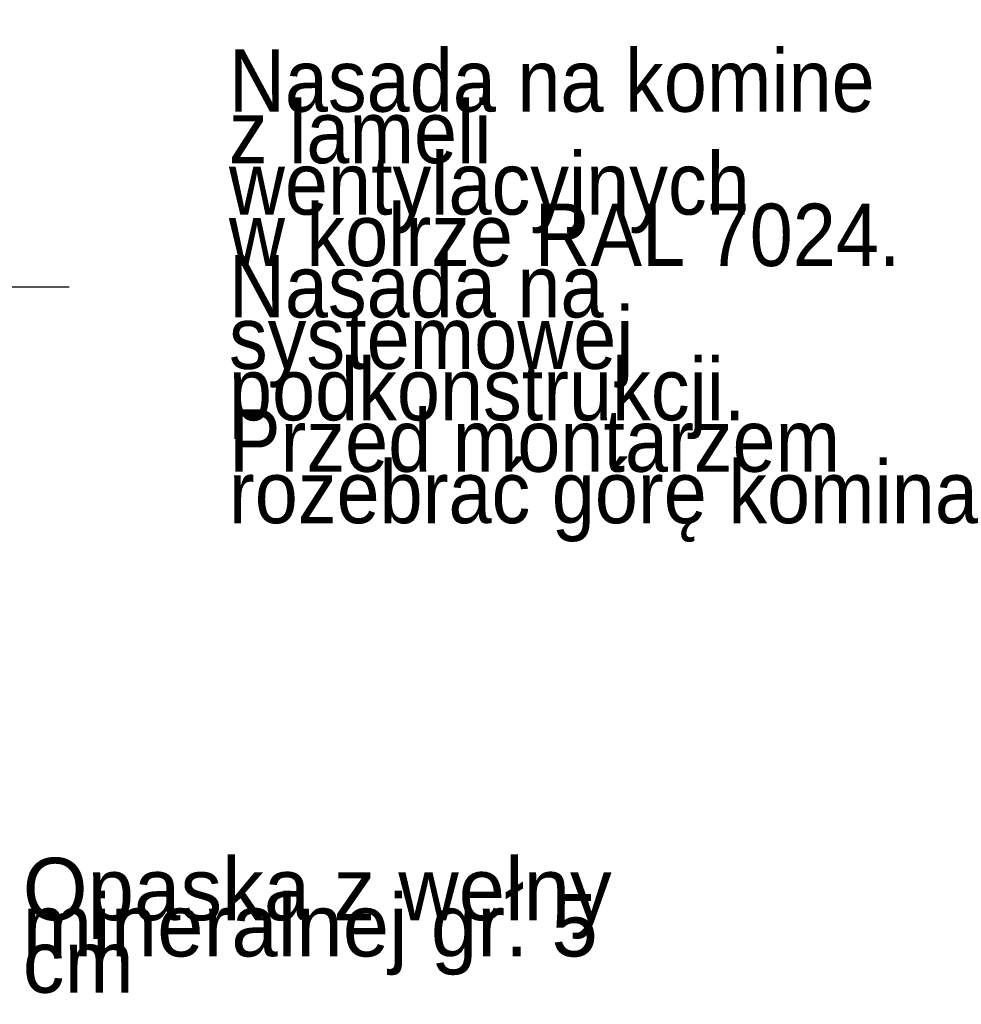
# Model space of a CAD drawing. Extents: x -149893 to 127691, y 5328 to 37028.
# Tile 76 of 88: x 77259 to 79975, y 23507 to 26349. Entities that reach past the tile are written whole.
import ezdxf

# ---------------------------------------------------------------- set-up
doc = ezdxf.new("R2010")
doc.units = 0
doc.header["$MEASUREMENT"] = 0
doc.layers.add('Arch opisy_Nr_Pióra__21', color=7, linetype='Continuous', lineweight=13)
doc.styles.add('GENERATED_STYLE_4', font='txt')
doc.dimstyles.new('GENERATED_STYLE__8', dxfattribs={"dimtxt": 0.18, "dimasz": 109.44, "dimexe": 0.18, "dimexo": 0.0625, "dimgap": 0.09, "dimtad": 0, "dimtih": 1, "dimtoh": 1, "dimdec": 4, "dimzin": 0, "dimdsep": 46, "dimcen": 0.09, "dimadec": 0, "dimazin": 0, "dimtfac": 1, "dimtdec": 4, "dimtmove": 0, "dimatfit": 3, "dimldrblk": 'ARROWHEAD_11', "dimfxl": 0, "dimtolj": 1, "dimtzin": 0, "dimarcsym": 0})

# ---------------------------------------------------------------- blocks, each defined once
blk = doc.blocks.new('ARROWHEAD_11')
at = {"color": 0, "linetype": 'Continuous', "lineweight": 0}
blk.add_line((0, 0), (-1, 0), dxfattribs=at)
at = {"color": 0, "linetype": 'Continuous', "lineweight": 0, "const_width": 0.25, "flags": 128}
blk.add_lwpolyline([(-0.125, 0, 1), (0.125, 0, 1)], format="xyb", close=True, dxfattribs=at)

msp = doc.modelspace()

# ---------------------------------------------------------------- texts
at = {"layer": 'Arch opisy_Nr_Pióra__21', "linetype": 'Continuous', "char_height": 180, "attachment_point": 4, "style": 'GENERATED_STYLE_4'}
for s, insert, width, line_spacing_factor in [('{Nasada na komine \\Pz lameli wentylacyjnych\\Pw kolrze RAL 7024.\\PNasada na systemowej \\Ppodkonstrukcji.\\PPrzed montarzem\\Prozebrać górę komina}', (77862.5, 25552.3), 2342.97, 0.494669), ('{Opaska z wełny \\Pmineralnej gr. 5 cm}', (77267.5, 23734.2), 1892.33, 0.348755)]:
    msp.add_mtext(s, dxfattribs=dict(at, insert=insert, width=width, line_spacing_factor=line_spacing_factor))

# ---------------------------------------------------------------- leaders
at = {"layer": 'Arch opisy_Nr_Pióra__21', "linetype": 'Continuous', "annotation_type": 0, "has_hookline": 1, "hookline_direction": 1, "text_width": 1954.3}
msp.add_leader([(74243.5, 25578.1), (77401.8, 25578.1)], dimstyle='GENERATED_STYLE__8', dxfattribs=at)

doc.saveas('drawing.dxf')
